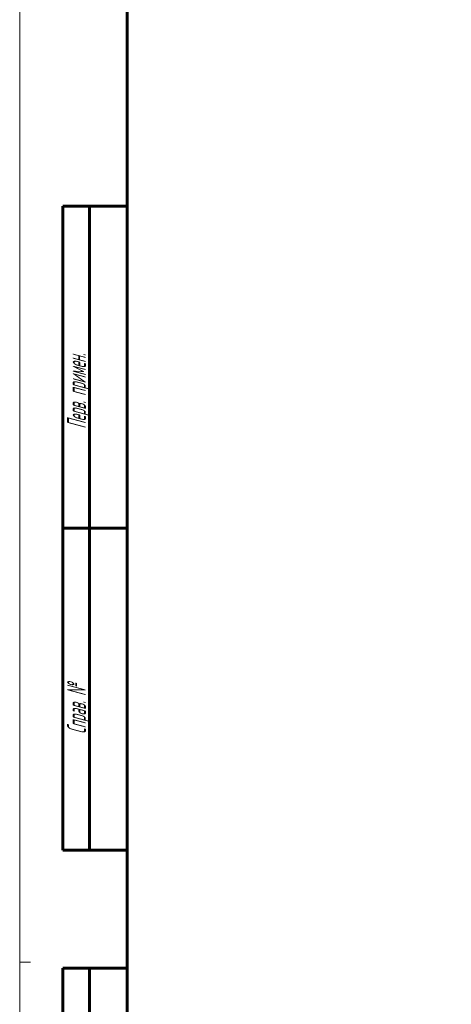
# Model space of a CAD drawing. Header units: millimetres. Extents: x 0 to 359, y 0 to 633.
# Tile 2 of 11: x 0 to 80, y 143 to 327. Entities that reach past the tile are written whole.
import ezdxf

# ---------------------------------------------------------------- set-up
doc = ezdxf.new("R2010")
doc.units = ezdxf.units.MM
for name, pattern in [('K5LT_BASIC', [0]), ('K5LT_THIN', [0]), ('K5LT_THIN_INCLUDED_TO_HATCHING', [0])]:
    doc.linetypes.add(name, pattern=pattern)
doc.layers.add('Системный слой', color=7, linetype='Continuous')
doc.layers.add('Системный слой (1)', color=251, linetype='Continuous', true_color=0x6c6c6c)
doc.styles.add('KDIMTEXTSTYLE', font='GOST_AU.SHX', dxfattribs={"width": 0.96, "oblique": 15, "height": 5})
doc.styles.add('KTEXTSTYLE', font='GOST_AU.SHX', dxfattribs={"width": 0.56, "height": 5})
doc.dimstyles.new('KDIMSTYLE (2.00)', dxfattribs={"dimtxt": 5, "dimasz": 1, "dimexe": 2, "dimexo": 0, "dimgap": 1, "dimtad": 1, "dimlfac": 0.5, "dimtxsty": 'KDIMTEXTSTYLE', "dimsah": 1, "dimcen": 0, "dimdle": 1, "dimadec": 0, "dimazin": 0, "dimtfac": 0.667, "dimtmove": 0, "dimatfit": 3, "dimfxl": 1, "dimtvp": 1, "dimtolj": 1, "dimtzin": 0, "dimarcsym": 0})

# ---------------------------------------------------------------- blocks, each defined once
blk = doc.blocks.new('U30')
at = {"layer": 'Системный слой (1)', "color": 7, "linetype": 'K5LT_THIN_INCLUDED_TO_HATCHING', "lineweight": 18, "true_color": 0xffffff}
blk.add_line((0, 0), (0.002123, 420.003221), dxfattribs=at)
blk = doc.blocks.new('KDIMARROW_01')
at = {"layer": 'Системный слой'}
blk.add_hatch(color=0, dxfattribs=at).paths.add_polyline_path([(0, 0), (-5, 0.66), (-4.5, 0), (-5, -0.66)])
at = {"layer": 'Системный слой', "color": 0, "linetype": 'K5LT_THIN', "lineweight": 18}
for p, q in [((-4.5, 0), (-5, 0.66)), ((-5, 0.66), (0, 0)), ((0, 0), (-5, -0.66)), ((-5, -0.66), (-4.5, 0))]:
    blk.add_line(p, q, dxfattribs=at)
at = {"layer": 'Системный слой (1)', "color": 0, "linetype": 'K5LT_THIN', "lineweight": 18}
blk.add_line((122.53, 241.06), (120.53, 241.06), dxfattribs=at)
blk = doc.blocks.new('D2')
at = {"layer": 'Defpoints', "color": 0}
for p in [(122.534958, 392.19141), (122.534958, 143.455655), (236.534958, 123.755655)]:
    blk.add_point(p, dxfattribs=at)
at = {"layer": 'Системный слой (1)', "color": 0, "lineweight": -2}
for p, q in [((122.534958, 143.455655), (122.534958, 394.19141)), ((236.534958, 123.755655), (236.534958, 394.19141)), ((235.534958, 392.19141), (123.534958, 392.19141))]:
    blk.add_line(p, q, dxfattribs=at)
blk.add_blockref('KDIMARROW_01', (236.534958, 392.19141), dxfattribs=at)
at = {"layer": 'Системный слой (1)', "color": 0, "lineweight": -2, "rotation": 180}
blk.add_blockref('KDIMARROW_01', (122.534958, 392.19141), dxfattribs=at)
at = {"layer": 'Системный слой (1)', "color": 7, "insert": (179.534958, 395.69141), "char_height": 5, "attachment_point": 5, "style": 'KDIMTEXTSTYLE'}
blk.add_mtext('\\A1;\\H5.0;\\W0.960;\\Q15;57{\\H3.335000;%%p2}', dxfattribs=at)
blk = doc.blocks.new('U31')
at = {"color": 7, "linetype": 'K5LT_THIN', "lineweight": 18, "true_color": 0xffffff}
blk.add_line((0, 0), (0, 420), dxfattribs=at)
at = {"color": 143, "linetype": 'K5LT_BASIC', "lineweight": 60, "true_color": 0x33acca}
for p, q in [((20, 5), (20, 415)), ((8, 172), (8, 292)), ((20, 292), (8, 292)), ((13, 172), (13, 292)), ((20, 232), (8, 232)), ((20, 172), (8, 172)), ((8, 5), (8, 150)), ((20, 150), (8, 150)), ((13, 5), (13, 150))]:
    blk.add_line(p, q, dxfattribs=at)
at = {"color": 7, "char_height": 3.5, "attachment_point": 1, "rotation": 90, "style": 'KTEXTSTYLE'}
for s, insert in [('\\H5.0;\\W1.000;\\Q15;\\Q15;\\W0.560;\\H3.50;Перв. примен.', (8.822406, 250.517086)), ('\\H5.0;\\W1.000;\\Q15;\\Q15;\\W0.560;\\H3.50;Справ. №', (8.822406, 193.630554))]:
    blk.add_mtext(s, dxfattribs=dict(at, insert=insert))

msp = doc.modelspace()

# ---------------------------------------------------------------- block references
msp.add_blockref('U31', (0, 0))
at = {"layer": 'Системный слой (1)'}
msp.add_blockref('U30', (0, 0), dxfattribs=at)

# ---------------------------------------------------------------- dimensions: what is measured, and where the dimension line sits
at = {"layer": 'Системный слой (1)', "color": 7}
dim = msp.add_linear_dim(base=(122.535, 392.191), p1=(236.535, 123.756), p2=(122.535, 143.456), dimstyle='KDIMSTYLE (2.00)', override={"dimexo": 0, "dimpost": '\\H5.0;\\W0.960;\\Q15;<>', "dimblk1": 'KDIMARROW_01', "dimblk2": 'KDIMARROW_01', "dimse1": 0, "dimse2": 0, "dimclrt": 7, "dimtol": 1, "dimtp": 2, "dimtm": 2, "dimtdec": 0, "dimtolj": 1}, dxfattribs=at)
dim.commit()
dim.dimension.update_dxf_attribs({"geometry": 'D2', "text_midpoint": (179.535, 392.191), "dimtype": 160})

doc.saveas('drawing.dxf')
